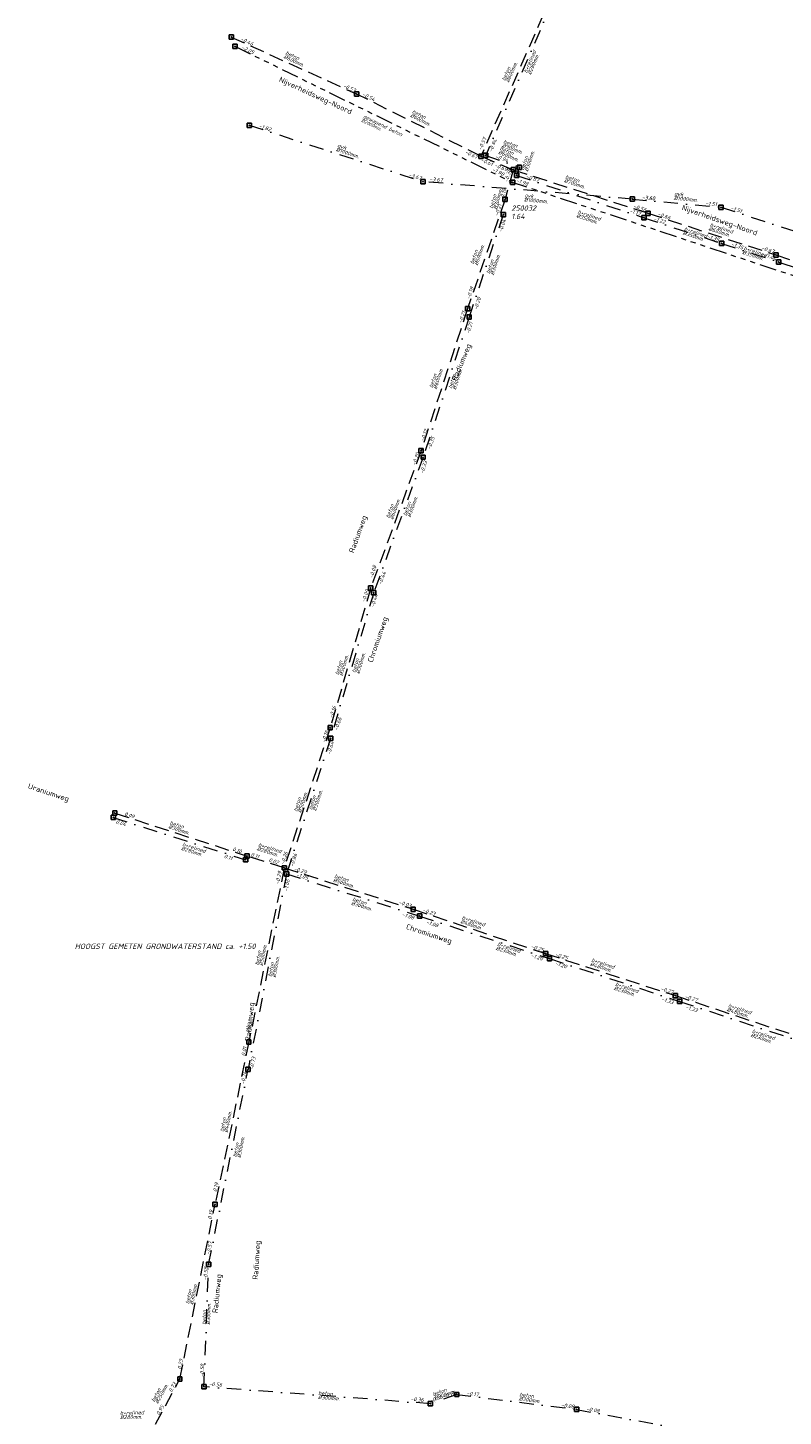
# Model space of a CAD drawing. Header units: metres. Extents: x 152202 to 157341, y 461610 to 468701.
# Tile 53 of 238: x 152933 to 153198, y 464065 to 464552. Entities that reach past the tile are written whole.
import ezdxf
from ezdxf.enums import TextEntityAlignment as Align

# ---------------------------------------------------------------- set-up
doc = ezdxf.new("R2010")
doc.units = ezdxf.units.M
doc.header["$PDMODE"] = 64
doc.header["$PDSIZE"] = 1.5
for name, pattern in [('RI-GWA', [18.45, 6, -1.8, 1.75, -1.8, 1.75, -1.8, 1.75, -1.8]), ('RI-HWA', [7.4, 5, -2.4]), ('RI-VWA', [11, 5, -3, 0, -3])]:
    doc.linetypes.add(name, pattern=pattern)
doc.layers.get('0').update_dxf_attribs({"linetype": 'CONTINUOUS'})
for name, color, linetype, lineweight in [('B-OI-RI-GWA-MATERIAAL-T18', 10, 'CONTINUOUS', 18), ('B-OI-RI-GWA-PUTDEKSELHOOGTE-T25', 10, 'CONTINUOUS', 25), ('B-OI-RI-GWA_BOB-T18', 10, 'CONTINUOUS', 18), ('B-OI-RI-GWA_DIAMETER-T18', 10, 'CONTINUOUS', 18), ('B-OI-RI-GWA_PUTNUMMER-T18', 10, 'CONTINUOUS', 18), ('B-OI-RI-GWA_RIOOLPUT-S', 10, 'CONTINUOUS', 25), ('B-OI-RI-GWA_TRANSPORTLEIDING-G', 10, 'RI-GWA', 18), ('B-OI-RI-GWA_TRANSPORTLEIDING_BETON_2000-G', 10, 'RI-GWA', 18), ('B-OI-RI-HWA-BOB-T18', 150, 'CONTINUOUS', 18), ('B-OI-RI-HWA-MATERIAAL-T18', 150, 'CONTINUOUS', 18), ('B-OI-RI-HWA_DIAMETER-T18', 150, 'CONTINUOUS', 18), ('B-OI-RI-HWA_TRANSPORTLEIDING-G', 150, 'RI-HWA', 18), ('B-OI-RI-HWA_TRANSPORTLEIDING_BETON_250-G', 150, 'RI-HWA', 18), ('B-OI-RI-HWA_TRANSPORTLEIDING_BETON_300-G', 150, 'RI-HWA', 18), ('B-OI-RI-HWA_TRANSPORTLEIDING_BETON_400-G', 150, 'RI-HWA', 18), ('B-OI-RI-HWA_TRANSPORTLEIDING_BETON_500-G', 150, 'RI-HWA', 18), ('B-OI-RI-HWA_TRANSPORTLEIDING_BETON_600-G', 150, 'RI-HWA', 18), ('B-OI-RI-HWA_TRANSPORTLEIDING_BETON_700-G', 150, 'RI-HWA', 18), ('B-OI-RI-VWA-BOB-T18', 34, 'CONTINUOUS', 18), ('B-OI-RI-VWA-DIAMETER-T18', 34, 'CONTINUOUS', 18), ('B-OI-RI-VWA-MATERIAAL-T18', 34, 'CONTINUOUS', 18), ('B-OI-RI-VWA_TRANSPORTLEIDING-G', 34, 'RI-VWA', 18), ('B-OI-RI-VWA_TRANSPORTLEIDING_BETON_250-G', 34, 'RI-VWA', 18), ('B-OI-RI-VWA_TRANSPORTLEIDING_BETON_300-G', 34, 'RI-VWA', 18), ('B-OI-RI-VWA_TRANSPORTLEIDING_BETON_400-G', 34, 'RI-VWA', 18), ('B-OI-RI-VWA_TRANSPORTLEIDING_GVK_1000-G', 34, 'RI-VWA', 18), ('B-RO-OG-TOPOGRAFIE-T18', 2, 'CONTINUOUS', 18), ('N-OI-WH-T25', 2, 'CONTINUOUS', 25)]:
    doc.layers.add(name, color=color, linetype=linetype, lineweight=lineweight)
for name, color, linetype in [('gemengd', 10, 'CONTINUOUS'), ('gs dwa', 34, 'CONTINUOUS'), ('gs rwa', 150, 'CONTINUOUS')]:
    doc.layers.add(name, color=color, linetype=linetype)
doc.styles.add('NLCS-ISO-M200-T18', font='NLCS-ISO.ttf', dxfattribs={"height": 360})
doc.styles.add('NLCS-ISO-M500-T18_CURSIEF', font='NLCS-ISO.ttf', dxfattribs={"oblique": 15, "height": 0.9})
doc.styles.add('NLCS-ISO-M750-T18_CURSIEF', font='NLCS-ISO.ttf', dxfattribs={"oblique": 15, "height": 1.35})
doc.styles.add('NLCS-ISO-M750-T25_CURSIEF', font='NLCS-ISO.ttf', dxfattribs={"oblique": 15, "height": 1.875})

# ---------------------------------------------------------------- blocks, each defined once
blk = doc.blocks.new('ACMAP_ANN_TEMPLATE_gwa-puth')
at = {"style": 'NLCS-ISO-M750-T25_CURSIEF', "oblique": 15}
blk.add_attdef('gwa-puth', (3, -5), '', height=1.88, dxfattribs=at)
blk = doc.blocks.new('ACMAP_ANN_TEMPLATE_gwa-putnr')
at = {"style": 'NLCS-ISO-M750-T25_CURSIEF', "oblique": 15}
blk.add_attdef('gwa-putnr', (3, -2.1), '', height=1.88, dxfattribs=at)
blk = doc.blocks.new('ACMAP_ANN_TEMPLATE_hwa-diam')
at = {"style": 'NLCS-ISO-M750-T18_CURSIEF', "oblique": 15}
blk.add_attdef('hwa-diam', (-3.7, -1.3), '', height=1.35, dxfattribs=at)
blk = doc.blocks.new('ACMAP_ANN_TEMPLATE_hwa-materiaal')
at = {"style": 'NLCS-ISO-M750-T18_CURSIEF', "oblique": 15}
blk.add_attdef('hwa-mat', (-3.7, 0.2), '', height=1.35, dxfattribs=at)
blk = doc.blocks.new('ACMAP_ANN_TEMPLATE_vwa-diam')
at = {"style": 'NLCS-ISO-M750-T18_CURSIEF', "oblique": 15}
blk.add_attdef('vwa-diam', (0.3, -1.3), '', height=1.35, dxfattribs=at)
blk = doc.blocks.new('ACMAP_ANN_TEMPLATE_vwa-materiaal')
at = {"style": 'NLCS-ISO-M750-T18_CURSIEF', "oblique": 15}
blk.add_attdef('vwa-mat', (0.3, 0.2), '', height=1.35, dxfattribs=at)
blk = doc.blocks.new('ACMAP_ANN_TEMPLATE_gwa-diam')
at = {"style": 'NLCS-ISO-M500-T18_CURSIEF', "oblique": 15}
blk.add_attdef('gwa-diam', (-2.2, -1.3), '', height=1.2, dxfattribs=at)
blk = doc.blocks.new('ACMAP_ANN_TEMPLATE_gwa-materiaal')
at = {"style": 'NLCS-ISO-M750-T18_CURSIEF', "oblique": 15}
blk.add_attdef('gwa-mat', (-2.2, 0.2), '', height=1.35, dxfattribs=at)
blk = doc.blocks.new('ACMAP_ANN_TEMPLATE_gwa-nap-l')
at = {"style": 'NLCS-ISO-M750-T18_CURSIEF', "oblique": 15}
blk.add_attdef('gwa-nap-l', (2.3, 0.2), '', height=1.35, dxfattribs=at)
blk = doc.blocks.new('ACMAP_ANN_TEMPLATE_gwa-nap-r')
at = {"style": 'NLCS-ISO-M750-T18_CURSIEF', "oblique": 15}
blk.add_attdef('gwa-nap-r', (-5.6, 0.2), '', height=1.35, dxfattribs=at)
blk = doc.blocks.new('ACMAP_ANN_TEMPLATE_vwa-nap-l')
at = {"style": 'NLCS-ISO-M750-T18_CURSIEF', "oblique": 15}
blk.add_attdef('vwa-nap-l', (3.3, 0.2), '', height=1.35, dxfattribs=at)
blk = doc.blocks.new('ACMAP_ANN_TEMPLATE_vwa-nap-r')
at = {"style": 'NLCS-ISO-M750-T18_CURSIEF', "oblique": 15}
blk.add_attdef('vwa-nap-r', (-5.6, 0.2), '', height=1.35, dxfattribs=at)
blk = doc.blocks.new('ACMAP_ANN_TEMPLATE_hwa-nap-l')
at = {"style": 'NLCS-ISO-M750-T18_CURSIEF', "oblique": 15}
blk.add_attdef('hwa-nap-l', (3.3, 0.2), '', height=1.35, dxfattribs=at)
blk = doc.blocks.new('ACMAP_ANN_TEMPLATE_hwa-nap-r')
at = {"style": 'NLCS-ISO-M750-T18_CURSIEF', "oblique": 15}
blk.add_attdef('hwa-nap-r', (-5.6, 0.2), '', height=1.35, dxfattribs=at)

msp = doc.modelspace()

# ---------------------------------------------------------------- linework, layer by layer
at = {"layer": 'B-OI-RI-GWA_RIOOLPUT-S', "transparency": 33554623}
msp.add_point((153102.7, 464497.64), dxfattribs=at)
at = {"layer": 'B-OI-RI-GWA_TRANSPORTLEIDING-G'}
msp.add_line((153335.3, 464420.27), (153102.7, 464497.64), dxfattribs=at)
at = {"layer": 'B-OI-RI-GWA_TRANSPORTLEIDING-G', "flags": 128}
for points in [[(153005.24, 464545.43), (153102.7, 464497.64)], [(153335.3, 464420.27), (153102.7, 464497.64)]]:
    msp.add_lwpolyline(points, dxfattribs=at)
at = {"layer": 'B-OI-RI-GWA_TRANSPORTLEIDING_BETON_2000-G'}
for points in [[(153005.24, 464545.43), (153102.7, 464497.64)], [(153335.3, 464420.27), (153102.7, 464497.64)]]:
    msp.add_lwpolyline(points, dxfattribs=at)
at = {"layer": 'B-OI-RI-HWA_TRANSPORTLEIDING-G', "flags": 128}
for points in [[(153116.46, 464563.23), (153091.59, 464506.82)], [(153003.97, 464548.66), (153048.03, 464528.63)], [(153091.59, 464506.82), (153048.03, 464528.63)], [(153091.59, 464506.82), (153102.94, 464502.09)], [(153102.94, 464502.09), (153100.06, 464491.72)], [(153102.94, 464502.09), (153150.22, 464486.82)], [(153100.06, 464491.72), (153086.9, 464453.36)], [(153150.22, 464486.82), (153195.15, 464472.18)], [(153195.15, 464472.18), (153241.1, 464457.11)], [(153086.9, 464453.36), (153070.59, 464403.46)], [(153070.59, 464403.46), (153052.94, 464355.31)], [(153052.94, 464355.31), (153038.68, 464306.24)], [(153038.68, 464306.24), (153022.56, 464257.06)], [(152963.1, 464276.27), (153009.53, 464261.2)], [(153022.56, 464257.06), (153009.53, 464261.2)], [(153022.56, 464257.06), (153010.14, 464195.94)], [(153022.56, 464257.06), (153067.81, 464242.53)], [(153067.81, 464242.53), (153114.27, 464226.99)], [(153114.27, 464226.99), (153159.83, 464212.22)], [(153159.83, 464212.22), (153206.34, 464196.78)], [(153010.14, 464195.94), (152998.31, 464138.98)], [(152985.93, 464077.69), (152998.31, 464138.98)], [(152977.35, 464061.78), (152985.93, 464077.69)]]:
    msp.add_lwpolyline(points, dxfattribs=at)
at = {"layer": 'B-OI-RI-HWA_TRANSPORTLEIDING_BETON_250-G'}
msp.add_lwpolyline([(152977.35, 464061.78), (152985.93, 464077.69)], dxfattribs=at)
at = {"layer": 'B-OI-RI-HWA_TRANSPORTLEIDING_BETON_300-G'}
for points in [[(152963.1, 464276.27), (153009.53, 464261.2)], [(153022.56, 464257.06), (153009.53, 464261.2)], [(152985.93, 464077.69), (152998.31, 464138.98)]]:
    msp.add_lwpolyline(points, dxfattribs=at)
at = {"layer": 'B-OI-RI-HWA_TRANSPORTLEIDING_BETON_400-G'}
msp.add_lwpolyline([(153010.14, 464195.94), (152998.31, 464138.98)], dxfattribs=at)
at = {"layer": 'B-OI-RI-HWA_TRANSPORTLEIDING_BETON_500-G'}
for points in [[(153052.94, 464355.31), (153038.68, 464306.24)], [(153038.68, 464306.24), (153022.56, 464257.06)], [(153022.56, 464257.06), (153010.14, 464195.94)], [(153022.56, 464257.06), (153067.81, 464242.53)], [(153067.81, 464242.53), (153114.27, 464226.99)], [(153114.27, 464226.99), (153159.83, 464212.22)], [(153159.83, 464212.22), (153206.34, 464196.78)]]:
    msp.add_lwpolyline(points, dxfattribs=at)
at = {"layer": 'B-OI-RI-HWA_TRANSPORTLEIDING_BETON_600-G'}
for points in [[(153116.46, 464563.23), (153091.59, 464506.82)], [(153003.97, 464548.66), (153048.03, 464528.63)], [(153091.59, 464506.82), (153048.03, 464528.63)], [(153091.59, 464506.82), (153102.94, 464502.09)], [(153100.06, 464491.72), (153086.9, 464453.36)], [(153086.9, 464453.36), (153070.59, 464403.46)], [(153070.59, 464403.46), (153052.94, 464355.31)]]:
    msp.add_lwpolyline(points, dxfattribs=at)
at = {"layer": 'B-OI-RI-HWA_TRANSPORTLEIDING_BETON_700-G'}
for points in [[(153102.94, 464502.09), (153100.06, 464491.72)], [(153102.94, 464502.09), (153150.22, 464486.82)], [(153150.22, 464486.82), (153195.15, 464472.18)], [(153195.15, 464472.18), (153241.1, 464457.11)]]:
    msp.add_lwpolyline(points, dxfattribs=at)
at = {"layer": 'B-OI-RI-VWA_TRANSPORTLEIDING-G', "flags": 128}
for points in [[(153116.8, 464561.16), (153093.28, 464507.11)], [(153010.3, 464517.7), (153071.3, 464497.9)], [(153093.28, 464507.11), (153105.09, 464502.95)], [(153105.09, 464502.95), (153104.09, 464500.07)], [(153144.7, 464491.8), (153071.3, 464497.9)], [(153104.09, 464500.07), (153148.81, 464485.22)], [(153144.7, 464491.8), (153175.87, 464488.93)], [(153175.87, 464488.93), (153258.55, 464461.97)], [(153099.45, 464486.34), (153087.47, 464450.39)], [(153148.81, 464485.22), (153176.06, 464476.23)], [(153176.06, 464476.23), (153196.06, 464469.69)], [(153176.06, 464476.23), (153242.22, 464454.63)], [(153196.06, 464469.69), (153242.22, 464454.63)], [(153087.47, 464450.39), (153071.32, 464401.19)], [(153071.32, 464401.19), (153053.96, 464353.64)], [(153053.96, 464353.64), (153038.84, 464302.51)], [(153038.84, 464302.51), (153023.37, 464254.94)], [(152962.56, 464274.76), (153008.99, 464259.89)], [(153023.37, 464254.94), (153009.88, 464186.37)], [(153023.37, 464254.94), (153070.08, 464240.13)], [(153070.08, 464240.13), (153115.66, 464225.21)], [(153115.66, 464225.21), (153161.3, 464210.18)], [(153161.3, 464210.18), (153208.17, 464194.74)], [(152996, 464117.87), (153009.88, 464186.37)], [(152994.39, 464074.95), (152996, 464117.87)], [(153073.87, 464068.99), (152994.39, 464074.95)], [(153083.13, 464072.23), (153073.87, 464068.99)], [(153083.13, 464072.23), (153125.18, 464066.98)], [(153125.18, 464066.98), (153192.8, 464054.43)]]:
    msp.add_lwpolyline(points, dxfattribs=at)
at = {"layer": 'B-OI-RI-VWA_TRANSPORTLEIDING_BETON_250-G'}
for points in [[(153070.08, 464240.13), (153115.66, 464225.21)], [(153115.66, 464225.21), (153161.3, 464210.18)], [(153161.3, 464210.18), (153208.17, 464194.74)]]:
    msp.add_lwpolyline(points, dxfattribs=at)
at = {"layer": 'B-OI-RI-VWA_TRANSPORTLEIDING_BETON_300-G'}
for points in [[(153116.8, 464561.16), (153093.28, 464507.11)], [(153093.28, 464507.11), (153105.09, 464502.95)], [(153105.09, 464502.95), (153104.09, 464500.07)], [(153099.45, 464486.34), (153087.47, 464450.39)], [(153087.47, 464450.39), (153071.32, 464401.19)], [(153071.32, 464401.19), (153053.96, 464353.64)], [(153053.96, 464353.64), (153038.84, 464302.51)], [(153038.84, 464302.51), (153023.37, 464254.94)], [(152962.56, 464274.76), (153008.99, 464259.89)], [(153023.37, 464254.94), (153009.88, 464186.37)], [(153023.37, 464254.94), (153070.08, 464240.13)], [(152996, 464117.87), (153009.88, 464186.37)], [(152994.39, 464074.95), (152996, 464117.87)], [(153073.87, 464068.99), (152994.39, 464074.95)], [(153083.13, 464072.23), (153073.87, 464068.99)], [(153083.13, 464072.23), (153125.18, 464066.98)], [(153125.18, 464066.98), (153192.8, 464054.43)]]:
    msp.add_lwpolyline(points, dxfattribs=at)
at = {"layer": 'B-OI-RI-VWA_TRANSPORTLEIDING_BETON_400-G'}
for points in [[(153104.09, 464500.07), (153148.81, 464485.22)], [(153148.81, 464485.22), (153176.06, 464476.23)], [(153176.06, 464476.23), (153196.06, 464469.69)], [(153176.06, 464476.23), (153242.22, 464454.63)], [(153196.06, 464469.69), (153242.22, 464454.63)]]:
    msp.add_lwpolyline(points, dxfattribs=at)
at = {"layer": 'B-OI-RI-VWA_TRANSPORTLEIDING_GVK_1000-G'}
for points in [[(153010.3, 464517.7), (153071.3, 464497.9)], [(153144.7, 464491.8), (153071.3, 464497.9)], [(153144.7, 464491.8), (153175.87, 464488.93)], [(153175.87, 464488.93), (153258.55, 464461.97)]]:
    msp.add_lwpolyline(points, dxfattribs=at)
at = {"layer": 'gemengd'}
for p in [(153005.24, 464545.43), (153005.24, 464545.43), (153102.7, 464497.64), (153102.7, 464497.64)]:
    msp.add_point(p, dxfattribs=at)
at = {"layer": 'gs dwa'}
for p in [(153010.3, 464517.7), (153010.3, 464517.7), (153093.28, 464507.11), (153093.28, 464507.11), (153105.09, 464502.95), (153105.09, 464502.95), (153071.3, 464497.9), (153071.3, 464497.9), (153104.09, 464500.07), (153104.09, 464500.07), (153144.7, 464491.8), (153144.7, 464491.8), (153175.87, 464488.93), (153175.87, 464488.93), (153099.45, 464486.34), (153099.45, 464486.34), (153148.81, 464485.22), (153148.81, 464485.22), (153176.06, 464476.23), (153176.06, 464476.23), (153196.06, 464469.69), (153196.06, 464469.69), (153087.47, 464450.39), (153087.47, 464450.39), (153071.32, 464401.19), (153071.32, 464401.19), (153053.96, 464353.64), (153053.96, 464353.64), (153038.84, 464302.51), (153038.84, 464302.51), (152962.56, 464274.76), (152962.56, 464274.76), (153008.99, 464259.89), (153008.99, 464259.89), (153023.37, 464254.94), (153023.37, 464254.94), (153070.08, 464240.13), (153070.08, 464240.13), (153115.66, 464225.21), (153115.66, 464225.21), (153161.3, 464210.18), (153161.3, 464210.18), (153009.88, 464186.37), (153009.88, 464186.37), (152996, 464117.87), (152996, 464117.87), (152994.39, 464074.95), (152994.39, 464074.95), (153073.87, 464068.99), (153073.87, 464068.99), (153083.13, 464072.23), (153083.13, 464072.23), (153125.18, 464066.98), (153125.18, 464066.98)]:
    msp.add_point(p, dxfattribs=at)
at = {"layer": 'gs rwa'}
for p in [(153003.97, 464548.66), (153003.97, 464548.66), (153048.03, 464528.63), (153048.03, 464528.63), (153091.59, 464506.82), (153091.59, 464506.82), (153102.94, 464502.09), (153102.94, 464502.09), (153100.06, 464491.72), (153100.06, 464491.72), (153150.22, 464486.82), (153150.22, 464486.82), (153195.15, 464472.18), (153195.15, 464472.18), (153086.9, 464453.36), (153086.9, 464453.36), (153070.59, 464403.46), (153070.59, 464403.46), (153052.94, 464355.31), (153052.94, 464355.31), (153038.68, 464306.24), (153038.68, 464306.24), (152963.1, 464276.27), (152963.1, 464276.27), (153009.53, 464261.2), (153009.53, 464261.2), (153022.56, 464257.06), (153022.56, 464257.06), (153067.81, 464242.53), (153067.81, 464242.53), (153114.27, 464226.99), (153114.27, 464226.99), (153159.83, 464212.22), (153159.83, 464212.22), (153010.14, 464195.94), (153010.14, 464195.94), (152998.31, 464138.98), (152998.31, 464138.98), (152985.93, 464077.69), (152985.93, 464077.69)]:
    msp.add_point(p, dxfattribs=at)

# ---------------------------------------------------------------- block references
at = {"layer": 'B-OI-RI-GWA-MATERIAAL-T18', "rotation": 333.8787455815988}
msp.add_blockref('ACMAP_ANN_TEMPLATE_gwa-materiaal', (153052.01, 464519.231), dxfattribs=at).add_auto_attribs({'gwa-mat': 'gewapend beton'})
at = {"layer": 'B-OI-RI-GWA-PUTDEKSELHOOGTE-T25', "transparency": 33554623}
ref = msp.add_blockref('ACMAP_ANN_TEMPLATE_gwa-puth', (153099.236, 464489.765), dxfattribs=at)
ref.add_attrib('gwa-puth', '1.64', (153102.236, 464484.765), dxfattribs={"layer": '0', "color": 0, "linetype": 'ByBlock', "height": 1.875, "style": 'NLCS-ISO-M750-T25_CURSIEF', "oblique": 15})
at = {"layer": 'B-OI-RI-GWA_BOB-T18'}
for name, p, rotation, values in [('ACMAP_ANN_TEMPLATE_gwa-nap-l', (153005.24, 464545.43), 333.8787455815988, {'gwa-nap-l': '-2.05'}), ('ACMAP_ANN_TEMPLATE_gwa-nap-r', (153100.285, 464499.074), 333.8787455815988, {'gwa-nap-r': '-1.98'}), ('ACMAP_ANN_TEMPLATE_gwa-nap-r', (153109.043, 464495.829), 341.6012689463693, {'gwa-nap-r': '-1.98'})]:
    msp.add_blockref(name, p, dxfattribs=dict(at, rotation=rotation)).add_auto_attribs(values)
at = {"layer": 'B-OI-RI-GWA_DIAMETER-T18', "rotation": 333.8787455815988}
msp.add_blockref('ACMAP_ANN_TEMPLATE_gwa-diam', (153052.01, 464519.231), dxfattribs=at).add_auto_attribs({'gwa-diam': '%%c2000mm.'})
at = {"layer": 'B-OI-RI-GWA_PUTNUMMER-T18', "transparency": 33554623}
ref = msp.add_blockref('ACMAP_ANN_TEMPLATE_gwa-putnr', (153099.236, 464489.765), dxfattribs=at)
ref.add_attrib('gwa-putnr', '250032', (153102.236, 464487.665), dxfattribs={"layer": '0', "color": 0, "linetype": 'ByBlock', "height": 1.875, "style": 'NLCS-ISO-M750-T25_CURSIEF', "oblique": 15})
at = {"layer": 'B-OI-RI-HWA-BOB-T18'}
for name, p, rotation, values in [('ACMAP_ANN_TEMPLATE_hwa-nap-l', (153003.97, 464548.66), 335.5531060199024, {'hwa-nap-l': '-0.46'}), ('ACMAP_ANN_TEMPLATE_hwa-nap-r', (153048.03, 464528.63), 335.5531060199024, {'hwa-nap-r': '-0.53'}), ('ACMAP_ANN_TEMPLATE_hwa-nap-r', (153054.69, 464525.48), 333.4033895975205, {'hwa-nap-r': '-0.54'}), ('ACMAP_ANN_TEMPLATE_hwa-nap-r', (153094.241, 464513.819), 66.20831171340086, {'hwa-nap-r': '-0.57'}), ('ACMAP_ANN_TEMPLATE_hwa-nap-l', (153082.805, 464509.183), 333.4033895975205, {'hwa-nap-l': '-0.67'}), ('ACMAP_ANN_TEMPLATE_hwa-nap-l', (153088.281, 464506.077), 337.3765507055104, {'hwa-nap-l': '-0.61'}), ('ACMAP_ANN_TEMPLATE_hwa-nap-r', (153101.293, 464500.884), 337.3765507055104, {'hwa-nap-r': '-0.69'}), ('ACMAP_ANN_TEMPLATE_hwa-nap-l', (153100.388, 464494.331), 74.47873868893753, {'hwa-nap-l': '-0.38'}), ('ACMAP_ANN_TEMPLATE_hwa-nap-r', (153101.156, 464496.427), 74.47873868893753, {'hwa-nap-r': '-0.19'}), ('ACMAP_ANN_TEMPLATE_hwa-nap-l', (153096.675, 464482.501), 71.0646640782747, {'hwa-nap-l': '-0.21'}), ('ACMAP_ANN_TEMPLATE_hwa-nap-r', (153150.22, 464486.82), 342.1011235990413, {'hwa-nap-r': '-0.56'}), ('ACMAP_ANN_TEMPLATE_hwa-nap-l', (153150.22, 464486.82), 341.9523084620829, {'hwa-nap-l': '-0.66'}), ('ACMAP_ANN_TEMPLATE_hwa-nap-r', (153195.15, 464472.18), 341.9523084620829, {'hwa-nap-r': '-0.67'}), ('ACMAP_ANN_TEMPLATE_hwa-nap-l', (153086.9, 464453.36), 71.89982783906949, {'hwa-nap-l': '-0.18'}), ('ACMAP_ANN_TEMPLATE_hwa-nap-r', (153086.9, 464453.36), 71.0646640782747, {'hwa-nap-r': '-0.21'}), ('ACMAP_ANN_TEMPLATE_hwa-nap-l', (153070.59, 464403.46), 69.86894135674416, {'hwa-nap-l': '-0.12'}), ('ACMAP_ANN_TEMPLATE_hwa-nap-r', (153070.59, 464403.46), 71.89982783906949, {'hwa-nap-r': '-0.20'}), ('ACMAP_ANN_TEMPLATE_hwa-nap-l', (153052.94, 464355.31), 73.7958576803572, {'hwa-nap-l': '-0.08'}), ('ACMAP_ANN_TEMPLATE_hwa-nap-r', (153052.94, 464355.31), 69.86894135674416, {'hwa-nap-r': '-0.09'}), ('ACMAP_ANN_TEMPLATE_hwa-nap-l', (153038.68, 464306.24), 71.85212282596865, {'hwa-nap-l': '-0.16'}), ('ACMAP_ANN_TEMPLATE_hwa-nap-r', (153038.68, 464306.24), 73.7958576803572, {'hwa-nap-r': '-0.16'}), ('ACMAP_ANN_TEMPLATE_hwa-nap-l', (152963.1, 464276.27), 342.017884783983, {'hwa-nap-l': '0.09'}), ('ACMAP_ANN_TEMPLATE_hwa-nap-r', (153009.53, 464261.2), 342.017884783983, {'hwa-nap-r': '0.10'}), ('ACMAP_ANN_TEMPLATE_hwa-nap-r', (153015.936, 464259.273), 342.3734737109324, {'hwa-nap-r': '0.11'}), ('ACMAP_ANN_TEMPLATE_hwa-nap-l', (153013.796, 464260.105), 342.3734737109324, {'hwa-nap-l': '0.02'}), ('ACMAP_ANN_TEMPLATE_hwa-nap-r', (153024.404, 464263.326), 71.85212282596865, {'hwa-nap-r': '-0.26'}), ('ACMAP_ANN_TEMPLATE_hwa-nap-l', (153020.301, 464247.891), 78.51350729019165, {'hwa-nap-l': '-0.29'}), ('ACMAP_ANN_TEMPLATE_hwa-nap-l', (153022.56, 464257.06), 342.1979173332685, {'hwa-nap-l': '-0.29'}), ('ACMAP_ANN_TEMPLATE_hwa-nap-r', (153067.81, 464242.53), 342.1979173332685, {'hwa-nap-r': '-0.03'}), ('ACMAP_ANN_TEMPLATE_hwa-nap-l', (153067.81, 464242.53), 341.5058766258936, {'hwa-nap-l': '-0.23'}), ('ACMAP_ANN_TEMPLATE_hwa-nap-r', (153114.27, 464226.99), 341.5058766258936, {'hwa-nap-r': '-0.25'}), ('ACMAP_ANN_TEMPLATE_hwa-nap-l', (153114.27, 464226.99), 342.037933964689, {'hwa-nap-l': '-0.25'}), ('ACMAP_ANN_TEMPLATE_hwa-nap-r', (153159.83, 464212.22), 342.037933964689, {'hwa-nap-r': '-0.27'}), ('ACMAP_ANN_TEMPLATE_hwa-nap-l', (153159.83, 464212.22), 341.6352982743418, {'hwa-nap-l': '-0.27'}), ('ACMAP_ANN_TEMPLATE_hwa-nap-r', (153011.772, 464204.42), 78.51350729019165, {'hwa-nap-r': '0.03'}), ('ACMAP_ANN_TEMPLATE_hwa-nap-l', (153008.321, 464187.647), 78.2670641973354, {'hwa-nap-l': '0.01'}), ('ACMAP_ANN_TEMPLATE_hwa-nap-r', (153000.195, 464148.655), 78.2670641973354, {'hwa-nap-r': '0.19'}), ('ACMAP_ANN_TEMPLATE_hwa-nap-r', (152998.31, 464138.98), 78.5804467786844, {'hwa-nap-r': '0.19'}), ('ACMAP_ANN_TEMPLATE_hwa-nap-l', (152985.93, 464077.69), 78.5804467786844, {'hwa-nap-l': '0.23'}), ('ACMAP_ANN_TEMPLATE_hwa-nap-r', (152985.93, 464077.69), 61.66274874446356, {'hwa-nap-r': '0.73'}), ('ACMAP_ANN_TEMPLATE_hwa-nap-l', (152977.35, 464061.78), 61.66274874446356, {'hwa-nap-l': '0.95'})]:
    msp.add_blockref(name, p, dxfattribs=dict(at, rotation=rotation)).add_auto_attribs(values)
at = {"layer": 'B-OI-RI-HWA-MATERIAAL-T18'}
for p, rotation, values in [((153026.109, 464540.935), 335.5531060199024, {'hwa-mat': 'beton'}), ((153101.712, 464536.469), 66.20831171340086, {'hwa-mat': 'beton'}), ((153070.502, 464520.26), 333.4033895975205, {'hwa-mat': 'beton'}), ((153101.407, 464507.547), 337.3765507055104, {'hwa-mat': 'beton'}), ((153124.525, 464497.805), 342.1011235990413, {'hwa-mat': 'beton'}), ((153096.947, 464491.863), 74.47873868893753, {'hwa-mat': 'beton'}), ((153175.266, 464480.937), 341.9523084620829, {'hwa-mat': 'b+relined'}), ((153090.382, 464472.271), 71.0646640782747, {'hwa-mat': 'beton'}), ((153075.927, 464428.826), 71.89982783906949, {'hwa-mat': 'beton'}), ((153060.815, 464383.076), 69.86894135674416, {'hwa-mat': 'beton'}), ((153042.833, 464328.151), 73.7958576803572, {'hwa-mat': 'beton'}), ((153028.389, 464280.152), 71.85212282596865, {'hwa-mat': 'beton'}), ((152985.703, 464271.069), 342.017884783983, {'hwa-mat': 'beton'}), ((153016.77, 464263.371), 342.3734737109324, {'hwa-mat': 'b+relined'}), ((153043.46, 464252.352), 342.1979173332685, {'hwa-mat': 'beton'}), ((153088.222, 464237.749), 341.5058766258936, {'hwa-mat': 'b+relined'}), ((153014.447, 464226.416), 78.51350729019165, {'hwa-mat': 'beton'}), ((153133.664, 464222.877), 342.037933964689, {'hwa-mat': 'b+relined'}), ((153181.7, 464206.888), 341.6352982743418, {'hwa-mat': 'b+relined'}), ((153002.144, 464167.905), 78.2670641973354, {'hwa-mat': 'beton'}), ((152990.07, 464107.503), 78.5804467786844, {'hwa-mat': 'beton'}), ((152978.894, 464072.664), 61.66274874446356, {'hwa-mat': 'beton'}), ((152968.613, 464064.969), 1.364719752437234, {'hwa-mat': 'b+relined'})]:
    msp.add_blockref('ACMAP_ANN_TEMPLATE_hwa-materiaal', p, dxfattribs=dict(at, rotation=rotation)).add_auto_attribs(values)
at = {"layer": 'B-OI-RI-HWA_DIAMETER-T18'}
for p, rotation, values in [((153026.109, 464540.935), 335.5531060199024, {'hwa-diam': '%%c600mm.'}), ((153101.712, 464536.469), 66.20831171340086, {'hwa-diam': '%%c600mm.'}), ((153070.502, 464520.26), 333.4033895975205, {'hwa-diam': '%%c600mm.'}), ((153101.407, 464507.547), 337.3765507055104, {'hwa-diam': '%%c600mm.'}), ((153124.525, 464497.805), 342.1011235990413, {'hwa-diam': '%%c700mm.'}), ((153096.947, 464491.863), 74.47873868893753, {'hwa-diam': '%%c700mm.'}), ((153175.266, 464480.937), 341.9523084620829, {'hwa-diam': '%%c680mm.'}), ((153090.382, 464472.271), 71.0646640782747, {'hwa-diam': '%%c600mm.'}), ((153075.927, 464428.826), 71.89982783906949, {'hwa-diam': '%%c600mm.'}), ((153060.815, 464383.076), 69.86894135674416, {'hwa-diam': '%%c600mm.'}), ((153042.833, 464328.151), 73.7958576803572, {'hwa-diam': '%%c500mm.'}), ((153028.389, 464280.152), 71.85212282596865, {'hwa-diam': '%%c500mm.'}), ((152985.703, 464271.069), 342.017884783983, {'hwa-diam': '%%c300mm.'}), ((153016.77, 464263.371), 342.3734737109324, {'hwa-diam': '%%c280mm.'}), ((153043.46, 464252.352), 342.1979173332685, {'hwa-diam': '%%c500mm.'}), ((153088.222, 464237.749), 341.5058766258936, {'hwa-diam': '%%c480mm.'}), ((153014.447, 464226.416), 78.51350729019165, {'hwa-diam': '%%c500mm.'}), ((153133.664, 464222.877), 342.037933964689, {'hwa-diam': '%%c480mm.'}), ((153181.7, 464206.888), 341.6352982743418, {'hwa-diam': '%%c480mm.'}), ((153002.144, 464167.905), 78.2670641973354, {'hwa-diam': '%%c400mm.'}), ((152990.07, 464107.503), 78.5804467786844, {'hwa-diam': '%%c300mm.'}), ((152978.894, 464072.664), 61.66274874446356, {'hwa-diam': '%%c250mm.'}), ((152968.613, 464064.969), 1.364719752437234, {'hwa-diam': '%%c280mm.'})]:
    msp.add_blockref('ACMAP_ANN_TEMPLATE_hwa-diam', p, dxfattribs=dict(at, rotation=rotation)).add_auto_attribs(values)
at = {"layer": 'B-OI-RI-VWA-BOB-T18'}
for name, p, rotation, values in [('ACMAP_ANN_TEMPLATE_vwa-nap-l', (153010.3, 464517.7), 342.0170795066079, {'vwa-nap-l': '-1.82'}), ('ACMAP_ANN_TEMPLATE_vwa-nap-r', (153097.833, 464513.159), 66.48360630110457, {'vwa-nap-r': '-0.94'}), ('ACMAP_ANN_TEMPLATE_vwa-nap-l', (153093.28, 464507.11), 340.5955005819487, {'vwa-nap-l': '-0.94'}), ('ACMAP_ANN_TEMPLATE_vwa-nap-r', (153071.3, 464497.9), 342.0170795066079, {'vwa-nap-r': '-3.67'}), ('ACMAP_ANN_TEMPLATE_vwa-nap-r', (153079.041, 464497.486), 355.2492787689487, {'vwa-nap-r': '-3.67'}), ('ACMAP_ANN_TEMPLATE_vwa-nap-l', (153104.09, 464500.07), 341.6304177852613, {'vwa-nap-l': '-0.87'}), ('ACMAP_ANN_TEMPLATE_vwa-nap-l', (153144.7, 464491.8), 355.2492787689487, {'vwa-nap-l': '-3.60'}), ('ACMAP_ANN_TEMPLATE_vwa-nap-l', (153144.7, 464491.8), 354.7392834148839, {'vwa-nap-l': '-3.60'}), ('ACMAP_ANN_TEMPLATE_vwa-nap-r', (153148.81, 464485.22), 341.6304177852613, {'vwa-nap-r': '-1.17'}), ('ACMAP_ANN_TEMPLATE_vwa-nap-r', (153175.87, 464488.93), 354.7392834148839, {'vwa-nap-r': '-1.51'}), ('ACMAP_ANN_TEMPLATE_vwa-nap-l', (153175.87, 464488.93), 341.940072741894, {'vwa-nap-l': '-1.51'}), ('ACMAP_ANN_TEMPLATE_vwa-nap-l', (153098.088, 464476.809), 71.56983259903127, {'vwa-nap-l': '-0.04'}), ('ACMAP_ANN_TEMPLATE_vwa-nap-l', (153148.81, 464485.22), 341.7418504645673, {'vwa-nap-l': '-1.22'}), ('ACMAP_ANN_TEMPLATE_vwa-nap-r', (153176.06, 464476.23), 341.7418504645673, {'vwa-nap-r': '-1.35'}), ('ACMAP_ANN_TEMPLATE_vwa-nap-l', (153176.06, 464476.23), 341.892255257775, {'vwa-nap-l': '-1.35'}), ('ACMAP_ANN_TEMPLATE_vwa-nap-l', (153176.06, 464476.23), 341.919110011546, {'vwa-nap-l': '-1.35'}), ('ACMAP_ANN_TEMPLATE_vwa-nap-r', (153196.06, 464469.69), 341.892255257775, {'vwa-nap-r': '-1.44'}), ('ACMAP_ANN_TEMPLATE_vwa-nap-l', (153089.416, 464449.531), 71.82747275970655, {'vwa-nap-l': '-0.20'}), ('ACMAP_ANN_TEMPLATE_vwa-nap-r', (153089.416, 464449.531), 71.56983259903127, {'vwa-nap-r': '-0.21'}), ('ACMAP_ANN_TEMPLATE_vwa-nap-l', (153072.902, 464400.58), 69.94339895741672, {'vwa-nap-l': '-0.35'}), ('ACMAP_ANN_TEMPLATE_vwa-nap-r', (153073.332, 464400.443), 71.82747275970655, {'vwa-nap-r': '-0.33'}), ('ACMAP_ANN_TEMPLATE_vwa-nap-r', (153058.813, 464361.456), 69.94339895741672, {'vwa-nap-r': '-0.44'}), ('ACMAP_ANN_TEMPLATE_vwa-nap-l', (153053.357, 464345.143), 73.52616644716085, {'vwa-nap-l': '-0.44'}), ('ACMAP_ANN_TEMPLATE_vwa-nap-l', (153040.511, 464301.942), 71.98521752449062, {'vwa-nap-l': '-0.66'}), ('ACMAP_ANN_TEMPLATE_vwa-nap-r', (153040.511, 464301.942), 73.52616644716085, {'vwa-nap-r': '-0.64'}), ('ACMAP_ANN_TEMPLATE_vwa-nap-l', (152960.134, 464273.573), 342.2414489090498, {'vwa-nap-l': '0.04'}), ('ACMAP_ANN_TEMPLATE_vwa-nap-r', (153006.564, 464258.703), 342.2414489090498, {'vwa-nap-r': '0.11'}), ('ACMAP_ANN_TEMPLATE_vwa-nap-r', (153027.679, 464262.6), 71.98521752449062, {'vwa-nap-r': '-0.86'}), ('ACMAP_ANN_TEMPLATE_vwa-nap-l', (153023.37, 464254.94), 342.4081191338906, {'vwa-nap-l': '-1.05'}), ('ACMAP_ANN_TEMPLATE_vwa-nap-l', (153023.307, 464245.34), 78.87015132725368, {'vwa-nap-l': '-1.06'}), ('ACMAP_ANN_TEMPLATE_vwa-nap-r', (153069.02, 464238.293), 342.4081191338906, {'vwa-nap-r': '-1.08'}), ('ACMAP_ANN_TEMPLATE_vwa-nap-l', (153069.02, 464238.293), 341.8748367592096, {'vwa-nap-l': '-1.08'}), ('ACMAP_ANN_TEMPLATE_vwa-nap-r', (153114.264, 464223.871), 341.8748367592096, {'vwa-nap-r': '-1.20'}), ('ACMAP_ANN_TEMPLATE_vwa-nap-l', (153114.264, 464223.871), 341.7724387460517, {'vwa-nap-l': '-1.20'}), ('ACMAP_ANN_TEMPLATE_vwa-nap-r', (153160.048, 464208.522), 341.7724387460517, {'vwa-nap-r': '-1.33'}), ('ACMAP_ANN_TEMPLATE_vwa-nap-l', (153160.048, 464208.522), 341.7669899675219, {'vwa-nap-l': '-1.33'}), ('ACMAP_ANN_TEMPLATE_vwa-nap-r', (153012.954, 464191.541), 78.87015132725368, {'vwa-nap-r': '-0.73'}), ('ACMAP_ANN_TEMPLATE_vwa-nap-r', (153009.88, 464186.37), 78.54537340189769, {'vwa-nap-r': '-0.74'}), ('ACMAP_ANN_TEMPLATE_vwa-nap-l', (152996, 464117.87), 78.54537340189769, {'vwa-nap-l': '-0.57'}), ('ACMAP_ANN_TEMPLATE_vwa-nap-r', (152996, 464117.87), 87.8517480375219, {'vwa-nap-r': '-0.58'}), ('ACMAP_ANN_TEMPLATE_vwa-nap-l', (152994.39, 464074.95), 87.8517480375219, {'vwa-nap-l': '-0.50'}), ('ACMAP_ANN_TEMPLATE_vwa-nap-r', (153001.622, 464074.698), 355.7115635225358, {'vwa-nap-r': '-0.56'}), ('ACMAP_ANN_TEMPLATE_vwa-nap-l', (153075.4, 464069.498), 19.284533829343, {'vwa-nap-l': '-0.17'}), ('ACMAP_ANN_TEMPLATE_vwa-nap-l', (153063.511, 464070.041), 355.7115635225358, {'vwa-nap-l': '-0.36'}), ('ACMAP_ANN_TEMPLATE_vwa-nap-r', (153079.234, 464071.039), 19.284533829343, {'vwa-nap-r': '-0.36'}), ('ACMAP_ANN_TEMPLATE_vwa-nap-l', (153083.13, 464072.23), 352.8833688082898, {'vwa-nap-l': '-0.17'}), ('ACMAP_ANN_TEMPLATE_vwa-nap-r', (153125.18, 464066.98), 352.8833688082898, {'vwa-nap-r': '-0.08'}), ('ACMAP_ANN_TEMPLATE_vwa-nap-l', (153125.18, 464066.98), 349.4857683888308, {'vwa-nap-l': '-0.08'})]:
    msp.add_blockref(name, p, dxfattribs=dict(at, rotation=rotation)).add_auto_attribs(values)
at = {"layer": 'B-OI-RI-VWA-DIAMETER-T18'}
for p, rotation, values in [((153107.75, 464535.507), 66.48360630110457, {'vwa-diam': '%%c280mm.'}), ((153040.742, 464509.96), 342.0170795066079, {'vwa-diam': '%%c1000mm.'}), ((153098.963, 464511.392), 340.5955005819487, {'vwa-diam': '%%c300mm.'}), ((153106.687, 464501.445), 70.85186254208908, {'vwa-diam': '%%c300mm.'}), ((153159.063, 464492.863), 354.7392834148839, {'vwa-diam': '%%c1000mm.'}), ((153106.512, 464492.259), 355.2492787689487, {'vwa-diam': '%%c1000mm.'}), ((153125.044, 464486.737), 341.6304177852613, {'vwa-diam': '%%c350mm.'}), ((153162.435, 464480.725), 341.7418504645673, {'vwa-diam': '%%c350mm.'}), ((153183.325, 464473.921), 341.892255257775, {'vwa-diam': '%%c350mm.'}), ((153094.717, 464465.091), 71.56983259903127, {'vwa-diam': '%%c300mm.'}), ((153081.422, 464424.819), 71.82747275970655, {'vwa-diam': '%%c300mm.'}), ((153065.525, 464380.122), 69.94339895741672, {'vwa-diam': '%%c300mm.'}), ((153047.591, 464325.101), 73.52616644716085, {'vwa-diam': '%%c300mm.'}), ((153032.36, 464276.983), 71.98521752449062, {'vwa-diam': '%%c300mm.'}), ((152986.331, 464264.713), 342.2414489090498, {'vwa-diam': '%%c280mm.'}), ((153046.002, 464245.478), 342.4081191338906, {'vwa-diam': '%%c300mm.'}), ((153096.829, 464229.681), 341.8748367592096, {'vwa-diam': '%%c230mm.'}), ((153018.196, 464218.421), 78.87015132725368, {'vwa-diam': '%%c300mm.'}), ((153138.258, 464215.643), 341.7724387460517, {'vwa-diam': '%%c230mm.'}), ((153186.224, 464199.173), 341.7669899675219, {'vwa-diam': '%%c230mm.'}), ((153005.892, 464155.118), 78.54537340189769, {'vwa-diam': '%%c300mm.'}), ((152995.195, 464096.41), 87.8517480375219, {'vwa-diam': '%%c300mm.'}), ((153074.697, 464071.353), 19.284533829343, {'vwa-diam': '%%c300mm.'}), ((153034.13, 464071.97), 355.7115635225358, {'vwa-diam': '%%c300mm.'}), ((153104.692, 464071.464), 352.8833688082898, {'vwa-diam': '%%c300mm.'})]:
    msp.add_blockref('ACMAP_ANN_TEMPLATE_vwa-diam', p, dxfattribs=dict(at, rotation=rotation)).add_auto_attribs(values)
at = {"layer": 'B-OI-RI-VWA-MATERIAAL-T18'}
for p, rotation, values in [((153107.75, 464535.507), 66.48360630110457, {'vwa-mat': 'b+relined'}), ((153098.963, 464511.392), 340.5955005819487, {'vwa-mat': 'beton'}), ((153040.742, 464509.96), 342.0170795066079, {'vwa-mat': 'gvk'}), ((153106.687, 464501.445), 70.85186254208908, {'vwa-mat': 'beton'}), ((153106.512, 464492.259), 355.2492787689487, {'vwa-mat': 'gvk'}), ((153159.063, 464492.863), 354.7392834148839, {'vwa-mat': 'gvk'}), ((153125.044, 464486.737), 341.6304177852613, {'vwa-mat': 'b+relined'}), ((153162.435, 464480.725), 341.7418504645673, {'vwa-mat': 'b+relined'}), ((153183.325, 464473.921), 341.892255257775, {'vwa-mat': 'b+relined'}), ((153094.717, 464465.091), 71.56983259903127, {'vwa-mat': 'beton'}), ((153081.422, 464424.819), 71.82747275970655, {'vwa-mat': 'beton'}), ((153065.525, 464380.122), 69.94339895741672, {'vwa-mat': 'beton'}), ((153047.591, 464325.101), 73.52616644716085, {'vwa-mat': 'beton'}), ((153032.36, 464276.983), 71.98521752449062, {'vwa-mat': 'beton'}), ((152986.331, 464264.713), 342.2414489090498, {'vwa-mat': 'b+relined'}), ((153046.002, 464245.478), 342.4081191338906, {'vwa-mat': 'beton'}), ((153096.829, 464229.681), 341.8748367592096, {'vwa-mat': 'b+relined'}), ((153018.196, 464218.421), 78.87015132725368, {'vwa-mat': 'beton'}), ((153138.258, 464215.643), 341.7724387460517, {'vwa-mat': 'b+relined'}), ((153186.224, 464199.173), 341.7669899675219, {'vwa-mat': 'b+relined'}), ((153005.892, 464155.118), 78.54537340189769, {'vwa-mat': 'beton'}), ((152995.195, 464096.41), 87.8517480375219, {'vwa-mat': 'beton'}), ((153034.13, 464071.97), 355.7115635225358, {'vwa-mat': 'beton'}), ((153074.697, 464071.353), 19.284533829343, {'vwa-mat': 'beton'}), ((153104.692, 464071.464), 352.8833688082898, {'vwa-mat': 'beton'})]:
    msp.add_blockref('ACMAP_ANN_TEMPLATE_vwa-materiaal', p, dxfattribs=dict(at, rotation=rotation)).add_auto_attribs(values)

# ---------------------------------------------------------------- texts
at = {"layer": 'B-RO-OG-TOPOGRAFIE-T18', "style": 'NLCS-ISO-M200-T18'}
for s, rotation, p in [('Nijverheidsweg-Noord', 335.3, (153033.471, 464527.894)), ('Nijverheidsweg-Noord', 341, (153175.324, 464484.118)), ('Radiumweg', 67.4, (153084.996, 464434.452)), ('Radiumweg', 70.2, (153048.648, 464374.105)), ('Chromiumweg', 71.2, (153055.605, 464337.099)), ('Uraniumweg', 341.7, (152939.776, 464283.245)), ('Chromiumweg', 341.7, (153073.312, 464233.64)), ('Radiumweg', 83.9, (153010.702, 464203.015)), ('Radiumweg', 86, (153013.096, 464119.381)), ('Radiumweg', 84.1, (152999.206, 464107.636))]:
    msp.add_text(s, height=1.875, rotation=rotation, dxfattribs=at).set_placement(p, align=Align.MIDDLE)
at = {"layer": 'N-OI-WH-T25', "style": 'NLCS-ISO-M500-T18_CURSIEF', "oblique": 15}
msp.add_text('HOOGST GEMETEN GRONDWATERSTAND ca. +1.50', height=1.875, dxfattribs=at).set_placement((152980.764, 464228.026), align=Align.BOTTOM_CENTER)

doc.saveas('drawing.dxf')
